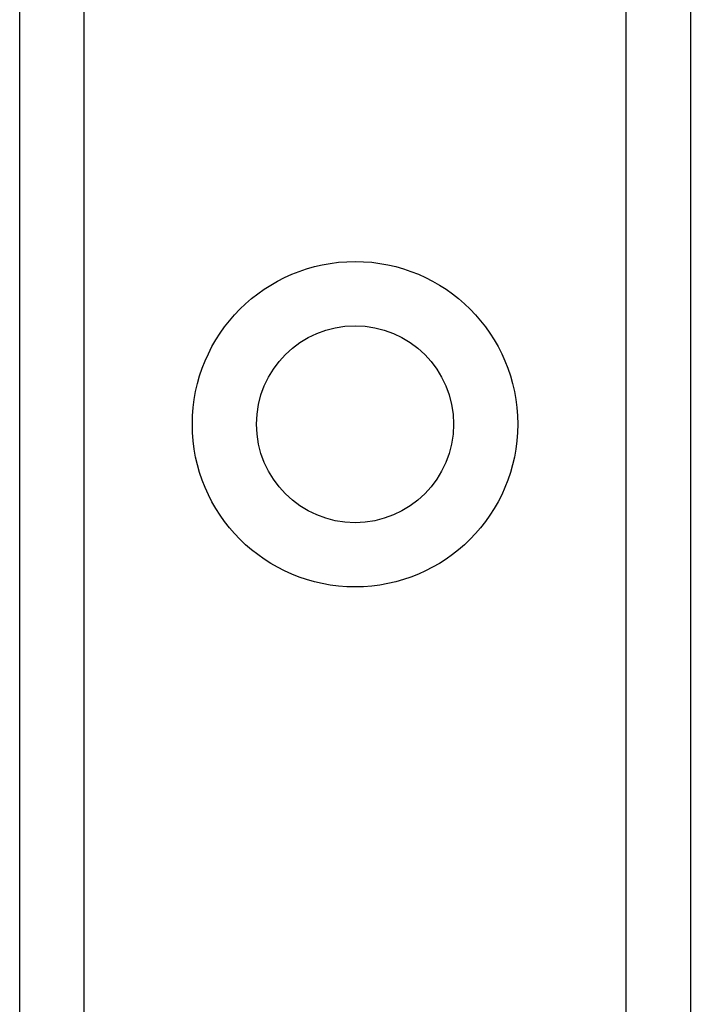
# Model space of a CAD drawing. Header units: inches. Extents: x 8 to 147, y 12 to 95.
# Tile 20 of 82: x 44.087 to 44.811, y 33.528 to 34.59. Entities that reach past the tile are written whole.
import ezdxf

# ---------------------------------------------------------------- set-up
doc = ezdxf.new("R2010")
doc.units = ezdxf.units.IN
doc.header["$LTSCALE"] = 9.374161
doc.header["$MEASUREMENT"] = 0
doc.layers.add('Visible Edges(ANSI)', color=7, linetype='Continuous', lineweight=25)
doc.layers.add('Visible Tangent Edges(ANSI)', color=7, linetype='Continuous', lineweight=25)

msp = doc.modelspace()

# ---------------------------------------------------------------- linework, layer by layer
at = {"layer": 'Visible Edges(ANSI)'}
for p, q in [((44.0868, 32.4652), (44.0868, 75.1386)), ((44.8106, 75.1386), (44.8106, 32.4652))]:
    msp.add_line(p, q, dxfattribs=at)
msp.add_circle((44.4487, 34.1536), 0.1063, dxfattribs=at)
at = {"layer": 'Visible Tangent Edges(ANSI)'}
for p, q in [((44.1561, 75.1386), (44.1561, 32.4652)), ((44.7412, 32.4652), (44.7412, 75.1386))]:
    msp.add_line(p, q, dxfattribs=at)
msp.add_circle((44.4487, 34.1536), 0.1756, dxfattribs=at)

doc.saveas('drawing.dxf')
